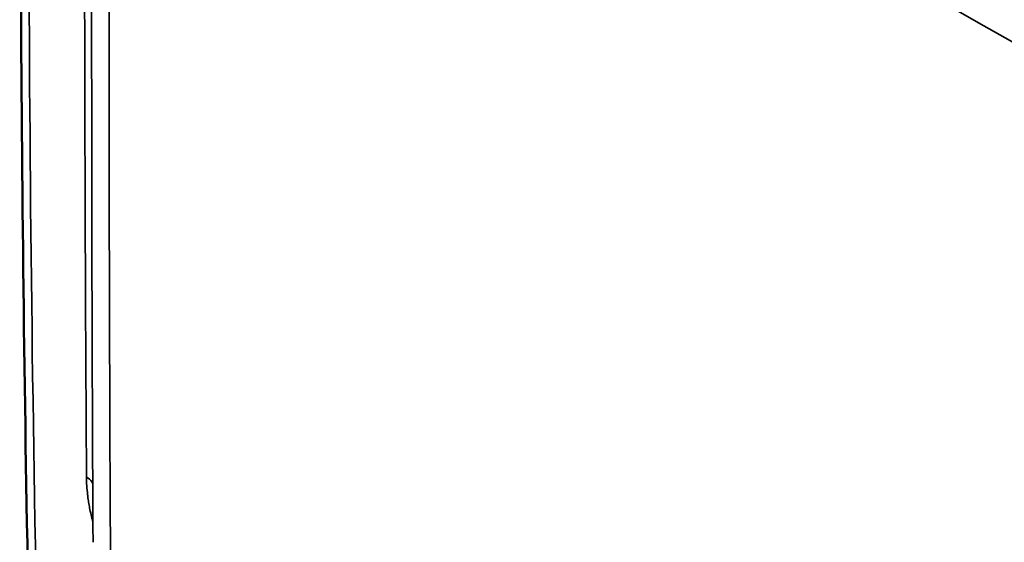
# Model space of a CAD drawing. Header units: inches. Extents: x 0.2 to 50.9, y 0.9 to 32.1.
# Tile 48 of 95: x 35.8 to 38.8, y 9.9 to 11.5. Entities that reach past the tile are written whole.
import ezdxf

# ---------------------------------------------------------------- set-up
doc = ezdxf.new("R2010")
doc.units = ezdxf.units.IN
doc.header["$LTSCALE"] = 1.5
doc.header["$MEASUREMENT"] = 0
doc.layers.add('Visible (ANSI)', color=7, linetype='Continuous', lineweight=50)
doc.layers.add('Visible Narrow (ANSI)', color=7, linetype='Continuous', lineweight=35)

msp = doc.modelspace()

# ---------------------------------------------------------------- linework, layer by layer
at = {"layer": 'Visible (ANSI)'}
msp.add_open_spline([(35.8375, 9.8145), (35.825, 10.4561), (35.8176, 11.0984), (35.8117, 12.6857), (35.8191, 13.6316), (35.8375, 14.5785)], degree=3, knots=[0, 0, 0, 0, 10.000205, 10.000205, 24.694865, 24.694865, 24.694865, 24.694865], dxfattribs=at)
at = {"layer": 'Visible Narrow (ANSI)'}
for centre, major_axis, ratio, start_param, end_param in [((213.1933, 32.1323), (-171.1892, -57.8405), 0.801391, 6.002616, 6.034897), ((126.2073, 117.0006), (-55.8854, -195.0707), 0.36293, 5.368999, 5.392236), ((127.3927, 116.8768), (56.6692, 196.022), 0.365574, 2.230269, 2.249536), ((127.3975, 116.8099), (-56.6345, -196.0241), 0.365392, 5.371796, 5.391073)]:
    msp.add_ellipse(centre, major_axis=major_axis, ratio=ratio, start_param=start_param, end_param=end_param, dxfattribs=at)
for points, knots in [([(36.1491, 13.2115), (36.1493, 13.2114), (36.1495, 13.2113), (36.1497, 13.2112), (36.1951, 13.1839), (36.2406, 13.1567), (36.2861, 13.1294), (36.3374, 13.0987), (36.3888, 13.068), (36.44, 13.0375), (36.4914, 13.0068), (36.5428, 12.9762), (36.5941, 12.9457), (36.606, 12.9386), (36.6179, 12.9315), (36.6298, 12.9244), (36.7098, 12.8769), (36.7896, 12.8296), (36.8693, 12.7824), (36.8804, 12.7759), (36.8915, 12.7693), (36.9026, 12.7628), (36.9711, 12.7223), (37.0391, 12.6821), (37.1082, 12.6415), (37.429, 12.4527), (37.7508, 12.2651), (38.0736, 12.0787), (38.7194, 11.7058), (39.3692, 11.3379), (40.0231, 10.9749)], [0, 0, 0, 0, 0.000165, 0.000165, 0.000165, 0.035621, 0.035621, 0.035621, 0.075598, 0.075598, 0.075598, 0.11568, 0.11568, 0.11568, 0.125, 0.125, 0.125, 0.1875, 0.1875, 0.1875, 0.196204, 0.196204, 0.196204, 0.25, 0.25, 0.25, 0.5, 0.5, 0.5, 1, 1, 1, 1]), ([(39.9851, 10.8439), (38.9337, 11.4277), (37.8929, 12.024), (36.8628, 12.6329), (36.7598, 12.6938), (36.6569, 12.7548), (36.5541, 12.8159), (36.5027, 12.8465), (36.4513, 12.8771), (36.3999, 12.9077), (36.3486, 12.9384), (36.2972, 12.969), (36.246, 12.9997), (36.2004, 13.027), (36.1549, 13.0543), (36.1095, 13.0815), (36.1093, 13.0816), (36.1091, 13.0818), (36.1089, 13.0819)], [-1, -1, -1, -1, -0.1965626, -0.1965626, -0.1965626, -0.1162181, -0.1162181, -0.1162181, -0.0760459, -0.0760459, -0.0760459, -0.0358736, -0.0358736, -0.0358736, -0.000166, -0.000166, -0.000166, 0, 0, 0, 0]), ([(36.0367, 9.9992), (36.0359, 10.0023), (36.0351, 10.0053), (36.0344, 10.0079), (36.0332, 10.0125), (36.0321, 10.0171), (36.031, 10.0217), (36.0294, 10.0287), (36.0279, 10.0358), (36.0266, 10.0428), (36.0255, 10.0486), (36.0244, 10.0543), (36.0235, 10.0601), (36.0226, 10.0659), (36.0217, 10.0722), (36.021, 10.0774), (36.0208, 10.0794), (36.0205, 10.0814), (36.0203, 10.0833), (36.0182, 10.1018), (36.017, 10.1199), (36.0169, 10.1377)], [0.7358702, 0.7358702, 0.7358702, 0.7358702, 0.75, 0.75, 0.75, 0.7746001, 0.7746001, 0.7746001, 0.8125, 0.8125, 0.8125, 0.84375, 0.84375, 0.84375, 0.875, 0.875, 0.875, 0.8872296, 0.8872296, 0.8872296, 1, 1, 1, 1]), ([(36.0169, 10.1377), (36.0239, 10.1335), (36.0294, 10.1285), (36.0332, 10.1231), (36.0343, 10.1215), (36.0353, 10.1198), (36.0361, 10.118)], [0, 0, 0, 0, 0.4999978, 0.4999978, 0.4999978, 0.653441, 0.653441, 0.653441, 0.653441])]:
    msp.add_open_spline(points, degree=3, knots=knots, dxfattribs=at)

doc.saveas('drawing.dxf')
